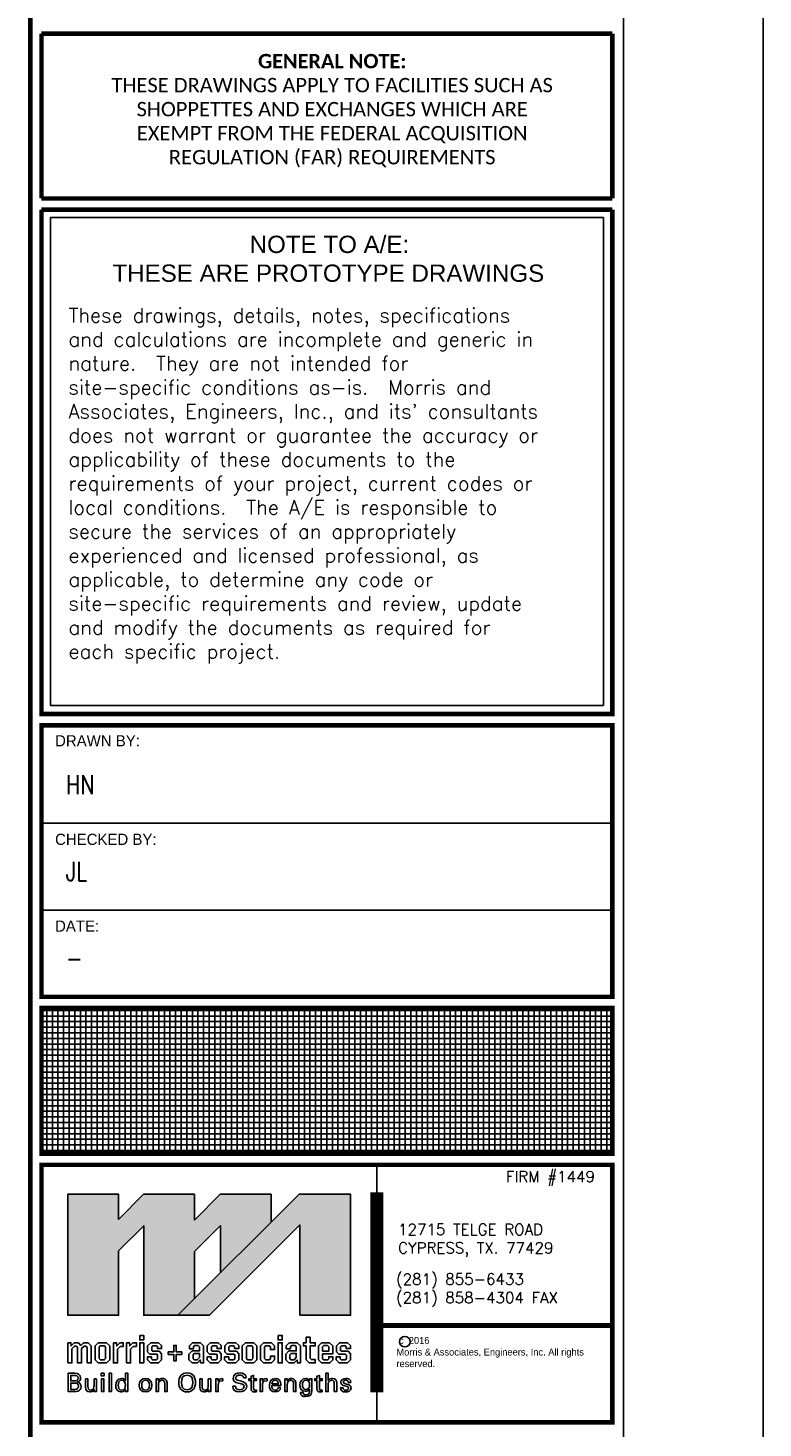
# Model space of a CAD drawing. Extents: x 0 to 42, y 0 to 30.
# Tile 3 of 5: x 38 to 42, y 7.4 to 15. Entities that reach past the tile are written whole.
import ezdxf

# ---------------------------------------------------------------- set-up
doc = ezdxf.new("R2010")
doc.units = 0
doc.header["$MEASUREMENT"] = 0
doc.linetypes.add('SOLID', pattern=[0])
for name, color, linetype in [('border', 7, 'Continuous'), ('GEN-APPD', 3, 'Continuous'), ('TEXT', 2, 'Continuous'), ('TitleBlock', 5, 'Continuous')]:
    doc.layers.add(name, color=color, linetype=linetype)
doc.layers.add('G-ANNO-TTLB', color=3, linetype='Continuous', lineweight=9)
doc.styles.add('DIM', font='simpfrac.shx')
doc.styles.add('MA2', font='romans.shx', dxfattribs={"width": 0.8})
doc.styles.add('ROMAND', font='romand', dxfattribs={"height": 0.125})
doc.styles.add('ROMANS', font='romans.shx')
doc.styles.get("Standard").update_dxf_attribs({"font": 'arial.ttf'})
doc.styles.add('TEXT', font='text.shx')

# ---------------------------------------------------------------- blocks, each defined once
blk = doc.blocks.new('*X6')
at = {"color": 0}
for p, q in [((36.90625, 24.423947), (36.90625, 25.235964)), ((36.9375, 24.423947), (36.9375, 25.235964)), ((36.96875, 24.423947), (36.96875, 25.235964)), ((37, 24.423947), (37, 25.235964)), ((37.03125, 24.423947), (37.03125, 25.235964)), ((37.0625, 24.423947), (37.0625, 25.235964)), ((37.09375, 24.423947), (37.09375, 25.235964)), ((37.125, 24.423947), (37.125, 25.235964)), ((37.15625, 24.423947), (37.15625, 25.235964)), ((37.1875, 24.423947), (37.1875, 25.235964)), ((37.21875, 24.423947), (37.21875, 25.235964)), ((37.25, 24.423947), (37.25, 25.235964)), ((37.28125, 24.423947), (37.28125, 25.235964)), ((37.3125, 24.423947), (37.3125, 25.235964)), ((37.34375, 24.423947), (37.34375, 25.235964)), ((37.375, 24.423947), (37.375, 25.235964)), ((37.40625, 24.423947), (37.40625, 25.235964)), ((37.4375, 24.423947), (37.4375, 25.235964)), ((37.46875, 24.423947), (37.46875, 25.235964)), ((37.5, 24.423947), (37.5, 25.235964)), ((37.53125, 24.423947), (37.53125, 25.235964)), ((37.5625, 24.423947), (37.5625, 25.235964)), ((37.59375, 24.423947), (37.59375, 25.235964)), ((37.625, 24.423947), (37.625, 25.235964)), ((37.65625, 24.423947), (37.65625, 25.235964)), ((37.6875, 24.423947), (37.6875, 25.235964)), ((37.71875, 24.423947), (37.71875, 25.235964)), ((37.75, 24.423947), (37.75, 25.235964)), ((37.78125, 24.423947), (37.78125, 25.235964)), ((37.8125, 24.423947), (37.8125, 25.235964)), ((37.84375, 24.423947), (37.84375, 25.235964)), ((37.875, 24.423947), (37.875, 25.235964)), ((37.90625, 24.423947), (37.90625, 25.235964)), ((37.9375, 24.423947), (37.9375, 25.235964)), ((37.96875, 24.423947), (37.96875, 25.235964)), ((38, 24.423947), (38, 25.235964)), ((38.03125, 24.423947), (38.03125, 25.235964)), ((38.0625, 24.423947), (38.0625, 25.235964)), ((38.09375, 24.423947), (38.09375, 25.235964)), ((38.125, 24.423947), (38.125, 25.235964)), ((38.15625, 24.423947), (38.15625, 25.235964)), ((38.1875, 24.423947), (38.1875, 25.235964)), ((38.21875, 24.423947), (38.21875, 25.235964)), ((38.25, 24.423947), (38.25, 25.235964)), ((38.28125, 24.423947), (38.28125, 25.235964)), ((38.3125, 24.423947), (38.3125, 25.235964)), ((38.34375, 24.423947), (38.34375, 25.235964)), ((38.375, 24.423947), (38.375, 25.235964)), ((38.40625, 24.423947), (38.40625, 25.235964)), ((38.4375, 24.423947), (38.4375, 25.235964)), ((38.46875, 24.423947), (38.46875, 25.235964)), ((38.5, 24.423947), (38.5, 25.235964)), ((38.53125, 24.423947), (38.53125, 25.235964)), ((38.5625, 24.423947), (38.5625, 25.235964)), ((38.59375, 24.423947), (38.59375, 25.235964)), ((38.625, 24.423947), (38.625, 25.235964)), ((38.65625, 24.423947), (38.65625, 25.235964)), ((38.6875, 24.423947), (38.6875, 25.235964)), ((38.71875, 24.423947), (38.71875, 25.235964)), ((38.75, 24.423947), (38.75, 25.235964)), ((38.78125, 24.423947), (38.78125, 25.235964)), ((38.8125, 24.423947), (38.8125, 25.235964)), ((38.84375, 24.423947), (38.84375, 25.235964)), ((38.875, 24.423947), (38.875, 25.235964)), ((38.90625, 24.423947), (38.90625, 25.235964)), ((38.9375, 24.423947), (38.9375, 25.235964)), ((38.96875, 24.423947), (38.96875, 25.235964)), ((39, 24.423947), (39, 25.235964)), ((39.03125, 24.423947), (39.03125, 25.235964)), ((39.0625, 24.423947), (39.0625, 25.235964)), ((39.09375, 24.423947), (39.09375, 25.235964)), ((39.125, 24.423947), (39.125, 25.235964)), ((39.15625, 24.423947), (39.15625, 25.235964)), ((39.1875, 24.423947), (39.1875, 25.235964)), ((39.21875, 24.423947), (39.21875, 25.235964)), ((39.25, 24.423947), (39.25, 25.235964)), ((39.28125, 24.423947), (39.28125, 25.235964)), ((39.3125, 24.423947), (39.3125, 25.235964)), ((39.34375, 24.423947), (39.34375, 25.235964)), ((39.375, 24.423947), (39.375, 25.235964)), ((39.40625, 24.423947), (39.40625, 25.235964)), ((39.4375, 24.423947), (39.4375, 25.235964)), ((39.46875, 24.423947), (39.46875, 25.235964)), ((39.5, 24.423947), (39.5, 25.235964)), ((39.53125, 24.423947), (39.53125, 25.235964)), ((39.5625, 24.423947), (39.5625, 25.235964)), ((39.59375, 24.423947), (39.59375, 25.235964)), ((39.625, 24.423947), (39.625, 25.235964)), ((39.65625, 24.423947), (39.65625, 25.235964)), ((39.6875, 24.423947), (39.6875, 25.235964)), ((39.71875, 24.423947), (39.71875, 25.235964)), ((39.75, 24.423947), (39.75, 25.235964)), ((39.78125, 24.423947), (39.78125, 25.235964)), ((39.8125, 24.423947), (39.8125, 25.235964)), ((39.84375, 24.423947), (39.84375, 25.235964)), ((39.875, 24.423947), (39.875, 25.235964)), ((39.90625, 24.423947), (39.90625, 25.235964)), ((39.9375, 24.423947), (39.9375, 25.235964)), ((39.96875, 24.423947), (39.96875, 25.235964)), ((40, 24.423947), (40, 25.235964)), ((40.03125, 24.423947), (40.03125, 25.235964)), ((40.0625, 24.423947), (40.0625, 25.235964)), ((36.876929, 25.21875), (40.062537, 25.21875)), ((36.876929, 25.1875), (40.062537, 25.1875)), ((36.876929, 25.15625), (40.062537, 25.15625)), ((36.876929, 25.125), (40.062537, 25.125)), ((36.876929, 25.09375), (40.062537, 25.09375)), ((36.876929, 25.0625), (40.062537, 25.0625)), ((36.876929, 25.03125), (40.062537, 25.03125)), ((36.876929, 25), (40.062537, 25)), ((36.876929, 24.96875), (40.062537, 24.96875)), ((36.876929, 24.9375), (40.062537, 24.9375)), ((36.876929, 24.90625), (40.062537, 24.90625)), ((36.876929, 24.875), (40.062537, 24.875)), ((36.876929, 24.84375), (40.062537, 24.84375)), ((36.876929, 24.8125), (40.062537, 24.8125)), ((36.876929, 24.78125), (40.062537, 24.78125)), ((36.876929, 24.75), (40.062537, 24.75)), ((36.876929, 24.71875), (40.062537, 24.71875)), ((36.876929, 24.6875), (40.062537, 24.6875)), ((36.876929, 24.65625), (40.062537, 24.65625)), ((36.876929, 24.625), (40.062537, 24.625)), ((36.876929, 24.59375), (40.062537, 24.59375)), ((36.876929, 24.5625), (40.062537, 24.5625)), ((36.876929, 24.53125), (40.062537, 24.53125)), ((36.876929, 24.5), (40.062537, 24.5)), ((36.876929, 24.46875), (40.062537, 24.46875)), ((36.876929, 24.4375), (40.062537, 24.4375))]:
    blk.add_line(p, q, dxfattribs=at)

msp = doc.modelspace()

# ---------------------------------------------------------------- hatches: boundary and pattern name
at = {"layer": 'G-ANNO-TTLB', "lineweight": 90}
h = msp.add_hatch(color=253, dxfattribs=at)
h.dxf.hatch_style = 1
h.paths.add_polyline_path([(39.0559, 8.5149), (39.0559, 8.2588), (39.3313, 8.5335), (39.3313, 8.6845), (39.0547, 8.6845), (38.9153, 8.545), (38.9153, 8.6845), (38.6398, 8.6845), (38.5038, 8.5485), (38.5038, 8.6845), (38.2284, 8.6845), (38.2284, 8.0287), (38.5038, 8.0287), (38.5038, 8.3777), (38.6399, 8.5138), (38.6399, 8.0287), (38.8251, 8.0287), (38.9153, 8.1186), (38.9153, 8.3743)])
h = msp.add_hatch(color=251, dxfattribs=at)
h.dxf.hatch_style = 1
h.paths.add_polyline_path([(39.4875, 8.5186), (39.4875, 8.0287), (39.7629, 8.0287), (39.7629, 8.6845), (39.4875, 8.6845), (39.4827, 8.6845), (38.8251, 8.0287), (38.9977, 8.0287)])

# ---------------------------------------------------------------- linework, layer by layer
at = {"color": 7}
for p, q in [((42, 30), (42, 0)), ((39.4827, 8.6845), (38.8251, 8.0287)), ((38.8251, 8.0287), (38.9977, 8.0287))]:
    msp.add_line(p, q, dxfattribs=at)
at = {"color": 5}
msp.add_line((41.2439, 29.2943), (41.2439, 0.7057), dxfattribs=at)
at = {"color": 4}
for p, q in [((38.0855, 10.6971), (41.1831, 10.6971)), ((38.0855, 10.2263), (41.1831, 10.2263))]:
    msp.add_line(p, q, dxfattribs=at)
msp.add_line((39.9053, 8.8446), (39.9053, 7.4476))
at = {"color": 0, "linetype": 'Continuous', "lineweight": 70}
msp.add_line((41.1831, 7.9735), (39.9053, 7.9735), dxfattribs=at)
at = {"color": 2, "const_width": 0.025}
for points in [[(38.0248, 29.2943), (38.0248, 0.7057)], [(38.0855, 14.0852), (38.0855, 14.9795)], [(38.0855, 14.9795), (41.1831, 14.9795)], [(41.1831, 14.9795), (41.1831, 14.0852)], [(38.0855, 14.0852), (38.0855, 14.7281)], [(41.1831, 14.7281), (41.1831, 14.0852)], [(38.0855, 14.0852), (41.1831, 14.0852)], [(38.0855, 14.0852), (41.1831, 14.0852)], [(41.1831, 14.0245), (41.1831, 11.2892), (38.0855, 11.2892), (38.0855, 14.0245)], [(38.0855, 14.0245), (41.1831, 14.0245)], [(41.1831, 9.6949), (38.0855, 9.6949), (38.0855, 8.9053), (41.1831, 8.9053), (41.1831, 9.6949)]]:
    msp.add_lwpolyline(points, dxfattribs=at)
for points in [[(41.1831, 9.7556), (38.0855, 9.7556), (38.0855, 11.2285), (41.1831, 11.2285)], [(38.0855, 7.4476), (38.0855, 8.8446), (41.1831, 8.8446), (41.1831, 7.4476)]]:
    msp.add_lwpolyline(points, close=True, dxfattribs=at)
at = {"color": 7}
for points in [[(38.5038, 8.5485), (38.5038, 8.6845), (38.2284, 8.6845), (38.2284, 8.0287), (38.2284, 8.0287)], [(38.6399, 8.6844), (38.6398, 8.6845), (38.5038, 8.5485)], [(38.9153, 8.545), (38.9153, 8.6845), (38.6399, 8.6845)], [(39.3313, 8.5335), (39.3313, 8.6845), (39.0547, 8.6845), (38.9153, 8.545)], [(39.558, 8.6845), (39.4827, 8.6845), (39.4827, 8.6845)], [(39.4875, 8.0287), (39.7629, 8.0287), (39.7629, 8.6845), (39.4875, 8.6845)], [(38.5038, 8.3777), (38.6399, 8.5138), (38.6399, 8.0287), (38.6399, 8.0287)], [(38.9153, 8.3743), (39.0559, 8.5149)], [(38.9977, 8.0287), (39.4875, 8.5186), (39.4875, 8.0287), (39.4875, 8.0287)], [(39.0559, 8.5149), (39.0559, 8.2588)], [(38.2284, 8.0287), (38.5038, 8.0287), (38.5038, 8.3777)], [(38.9153, 8.1186), (38.9153, 8.3743)], [(38.6399, 8.0287), (38.8251, 8.0287)]]:
    msp.add_lwpolyline(points, dxfattribs=at)
at = {"layer": 'G-ANNO-TTLB', "color": 251, "lineweight": 90}
for points, const_width in [([(39.9053, 7.6098), (39.9053, 8.6948)], 0.071), ([(39.9053, 7.6098), (39.9053, 8.686)], 0.0704)]:
    msp.add_lwpolyline(points, dxfattribs=dict(at, const_width=const_width))
at = {"layer": 'GEN-APPD', "color": 6}
msp.add_lwpolyline([(41.1343, 13.982), (38.1343, 13.982), (38.1343, 11.3361), (41.1343, 11.3361)], close=True, dxfattribs=at)
at = {"layer": 'TEXT'}
msp.add_circle((40.0568, 7.8853), 0.0285, dxfattribs=at)
at = {"layer": 'TitleBlock', "color": 2}
for points in [[(38.6182, 7.9196), (38.6403, 7.9196), (38.6403, 7.8946), (38.6182, 7.8946), (38.6182, 7.9196), (38.6182, 7.9196)], [(39.3693, 7.9196), (39.3915, 7.9196), (39.3915, 7.8946), (39.3693, 7.8946), (39.3693, 7.9196), (39.3693, 7.9196)], [(39.5207, 7.7878), (39.5207, 7.862), (39.507, 7.862), (39.507, 7.8793), (39.5207, 7.8793), (39.5207, 7.9095), (39.5431, 7.9095), (39.5431, 7.8793), (39.5704, 7.8793), (39.5704, 7.862), (39.5431, 7.862), (39.5431, 7.7953), (39.5496, 7.7885), (39.5704, 7.7885), (39.5704, 7.7705), (39.538, 7.7705), (39.5207, 7.7878), (39.5207, 7.7878)], [(38.2286, 7.8793), (38.2453, 7.8793), (38.2464, 7.8627), (38.263, 7.8793), (38.2856, 7.8793), (38.2998, 7.8651), (38.314, 7.8793), (38.3385, 7.8793), (38.3558, 7.862), (38.3558, 7.7705), (38.3337, 7.7705), (38.3337, 7.8548), (38.3267, 7.8616), (38.3162, 7.8616), (38.3033, 7.8487), (38.3033, 7.7705), (38.281, 7.7705), (38.281, 7.8548), (38.2742, 7.8616), (38.2652, 7.8616), (38.2508, 7.8471), (38.2508, 7.7705), (38.2286, 7.7705), (38.2286, 7.8793), (38.2286, 7.8793)], [(38.3762, 7.7878), (38.3762, 7.862), (38.3935, 7.8793), (38.4381, 7.8793), (38.4554, 7.862), (38.4554, 7.7878), (38.4381, 7.7705), (38.3935, 7.7705), (38.3762, 7.7878), (38.3762, 7.7878)], [(38.4263, 7.7863), (38.4331, 7.7933), (38.4331, 7.8568), (38.4263, 7.8636), (38.4053, 7.8636), (38.3985, 7.8568), (38.3985, 7.7933), (38.4053, 7.7863), (38.4263, 7.7863), (38.4263, 7.7863)], [(38.4761, 7.8793), (38.4928, 7.8793), (38.4939, 7.8622), (38.5111, 7.8793), (38.5293, 7.8793), (38.5293, 7.8596), (38.5129, 7.8596), (38.4982, 7.8449), (38.4982, 7.7705), (38.4761, 7.7705), (38.4761, 7.8793), (38.4761, 7.8793)], [(38.5469, 7.8793), (38.5635, 7.8793), (38.5646, 7.8622), (38.5819, 7.8793), (38.6001, 7.8793), (38.6001, 7.8596), (38.5837, 7.8596), (38.569, 7.8449), (38.569, 7.7705), (38.5469, 7.7705), (38.5469, 7.8793), (38.5469, 7.8793)], [(38.6182, 7.7705), (38.6182, 7.8793), (38.6403, 7.8793), (38.6403, 7.7705), (38.6182, 7.7705), (38.6182, 7.7705)], [(38.6603, 7.7863), (38.6603, 7.8025), (38.6825, 7.8025), (38.6825, 7.7915), (38.6875, 7.7863), (38.7092, 7.7863), (38.7151, 7.7922), (38.7151, 7.813), (38.7113, 7.8169), (38.6741, 7.8169), (38.6612, 7.8298), (38.6612, 7.8627), (38.6779, 7.8795), (38.721, 7.8795), (38.7367, 7.8638), (38.7367, 7.8476), (38.7146, 7.8476), (38.7146, 7.8585), (38.7094, 7.8636), (38.6895, 7.8636), (38.6833, 7.8576), (38.6833, 7.8371), (38.6873, 7.8333), (38.7243, 7.8333), (38.7374, 7.8202), (38.7374, 7.7874), (38.7208, 7.7705), (38.6761, 7.7705), (38.6603, 7.7863), (38.6603, 7.7863)], [(38.7731, 7.8301), (38.8033, 7.8301), (38.8033, 7.8647), (38.8169, 7.8647), (38.8169, 7.8301), (38.8469, 7.8301), (38.8469, 7.8167), (38.8169, 7.8167), (38.8169, 7.7821), (38.8033, 7.7821), (38.8033, 7.8167), (38.7731, 7.8167), (38.7731, 7.8301), (38.7731, 7.8301)], [(38.8858, 7.7872), (38.8858, 7.8185), (38.9027, 7.8351), (38.9425, 7.8351), (38.9425, 7.8572), (38.936, 7.864), (38.9165, 7.864), (38.9108, 7.8581), (38.9108, 7.8471), (38.8883, 7.8471), (38.8883, 7.8629), (38.9047, 7.8793), (38.9474, 7.8793), (38.9649, 7.862), (38.9649, 7.7705), (38.9482, 7.7705), (38.9472, 7.7861), (38.9316, 7.7705), (38.9025, 7.7705), (38.8858, 7.7872), (38.8858, 7.7872)], [(38.9303, 7.7867), (38.9425, 7.7988), (38.9425, 7.8213), (38.9145, 7.8213), (38.9082, 7.8147), (38.9082, 7.7926), (38.9143, 7.7867), (38.9303, 7.7867), (38.9303, 7.7867)], [(38.984, 7.7863), (38.984, 7.8025), (39.0061, 7.8025), (39.0061, 7.7915), (39.0112, 7.7863), (39.0328, 7.7863), (39.0387, 7.7922), (39.0387, 7.813), (39.035, 7.8169), (38.9978, 7.8169), (38.9849, 7.8298), (38.9849, 7.8627), (39.0015, 7.8795), (39.0446, 7.8795), (39.0604, 7.8638), (39.0604, 7.8476), (39.0383, 7.8476), (39.0383, 7.8585), (39.033, 7.8636), (39.0131, 7.8636), (39.007, 7.8576), (39.007, 7.8371), (39.0109, 7.8333), (39.0479, 7.8333), (39.0611, 7.8202), (39.0611, 7.7874), (39.0444, 7.7705), (38.9998, 7.7705), (38.984, 7.7863), (38.984, 7.7863)], [(39.079, 7.7863), (39.079, 7.8025), (39.1012, 7.8025), (39.1012, 7.7915), (39.1062, 7.7863), (39.1279, 7.7863), (39.1338, 7.7922), (39.1338, 7.813), (39.1301, 7.8169), (39.0928, 7.8169), (39.0799, 7.8298), (39.0799, 7.8627), (39.0966, 7.8795), (39.1397, 7.8795), (39.1555, 7.8638), (39.1555, 7.8476), (39.1333, 7.8476), (39.1333, 7.8585), (39.1281, 7.8636), (39.1082, 7.8636), (39.102, 7.8576), (39.102, 7.8371), (39.106, 7.8333), (39.143, 7.8333), (39.1561, 7.8202), (39.1561, 7.7874), (39.1395, 7.7705), (39.0948, 7.7705), (39.079, 7.7863), (39.079, 7.7863)], [(39.1748, 7.7878), (39.1748, 7.862), (39.1921, 7.8793), (39.2368, 7.8793), (39.2541, 7.862), (39.2541, 7.7878), (39.2368, 7.7705), (39.1921, 7.7705), (39.1748, 7.7878), (39.1748, 7.7878)], [(39.2249, 7.7863), (39.2317, 7.7933), (39.2317, 7.8568), (39.2249, 7.8636), (39.2039, 7.8636), (39.1971, 7.8568), (39.1971, 7.7933), (39.2039, 7.7863), (39.2249, 7.7863), (39.2249, 7.7863)], [(39.2735, 7.7878), (39.2735, 7.862), (39.2908, 7.8795), (39.3328, 7.8795), (39.3497, 7.8625), (39.3497, 7.8425), (39.3274, 7.8425), (39.3274, 7.8572), (39.321, 7.8636), (39.3024, 7.8636), (39.2956, 7.8568), (39.2956, 7.7933), (39.3024, 7.7865), (39.321, 7.7865), (39.3274, 7.7928), (39.3274, 7.8075), (39.3497, 7.8075), (39.3497, 7.7874), (39.3328, 7.7705), (39.2908, 7.7705), (39.2735, 7.7878), (39.2735, 7.7878)], [(39.3693, 7.7705), (39.3693, 7.8793), (39.3915, 7.8793), (39.3915, 7.7705), (39.3693, 7.7705), (39.3693, 7.7705)], [(39.4112, 7.7872), (39.4112, 7.8185), (39.428, 7.8351), (39.4679, 7.8351), (39.4679, 7.8572), (39.4613, 7.864), (39.4418, 7.864), (39.4361, 7.8581), (39.4361, 7.8471), (39.4136, 7.8471), (39.4136, 7.8629), (39.43, 7.8793), (39.4727, 7.8793), (39.4902, 7.862), (39.4902, 7.7705), (39.4736, 7.7705), (39.4725, 7.7861), (39.4569, 7.7705), (39.4278, 7.7705), (39.4112, 7.7872), (39.4112, 7.7872)], [(39.4556, 7.7867), (39.4679, 7.7988), (39.4679, 7.8213), (39.4399, 7.8213), (39.4335, 7.8147), (39.4335, 7.7926), (39.4396, 7.7867), (39.4556, 7.7867), (39.4556, 7.7867)], [(39.5882, 7.7878), (39.5882, 7.862), (39.6055, 7.8795), (39.6489, 7.8795), (39.6664, 7.862), (39.6664, 7.8198), (39.6101, 7.8198), (39.6101, 7.7928), (39.6169, 7.7861), (39.6384, 7.7861), (39.6441, 7.792), (39.6441, 7.8036), (39.6664, 7.8036), (39.6664, 7.7869), (39.65, 7.7705), (39.6055, 7.7705), (39.5882, 7.7878), (39.5882, 7.7878)], [(39.6443, 7.8347), (39.6443, 7.8572), (39.6377, 7.864), (39.6169, 7.864), (39.6101, 7.8572), (39.6101, 7.8347), (39.6443, 7.8347), (39.6443, 7.8347)], [(39.6847, 7.7863), (39.6847, 7.8025), (39.7068, 7.8025), (39.7068, 7.7915), (39.7118, 7.7863), (39.7335, 7.7863), (39.7394, 7.7922), (39.7394, 7.813), (39.7357, 7.8169), (39.6985, 7.8169), (39.6855, 7.8298), (39.6855, 7.8627), (39.7022, 7.8795), (39.7453, 7.8795), (39.7611, 7.8638), (39.7611, 7.8476), (39.739, 7.8476), (39.739, 7.8585), (39.7337, 7.8636), (39.7138, 7.8636), (39.7077, 7.8576), (39.7077, 7.8371), (39.7116, 7.8333), (39.7486, 7.8333), (39.7617, 7.8202), (39.7617, 7.7874), (39.7451, 7.7705), (39.7004, 7.7705), (39.6847, 7.7863), (39.6847, 7.7863)], [(38.2307, 7.615), (38.2307, 7.7139), (38.2661, 7.7139)], [(38.2614, 7.7022), (38.2444, 7.7022), (38.2444, 7.6723), (38.2444, 7.6723)], [(38.2444, 7.6723), (38.2614, 7.6723)], [(38.3243, 7.6378), (38.3243, 7.6838), (38.3374, 7.6838), (38.3374, 7.6431)], [(38.3705, 7.6838), (38.3835, 7.6838), (38.3835, 7.615), (38.3708, 7.615), (38.3708, 7.6252), (38.3705, 7.6252)], [(38.3705, 7.6484), (38.3705, 7.6838), (38.3705, 7.6838)], [(38.41, 7.7139), (38.4255, 7.7139), (38.4255, 7.6998), (38.41, 7.6998), (38.41, 7.7139), (38.41, 7.7139)], [(38.4112, 7.615), (38.4112, 7.6838), (38.4243, 7.6838), (38.4243, 7.615), (38.4112, 7.615), (38.4112, 7.615)], [(38.4522, 7.615), (38.4522, 7.7139), (38.4652, 7.7139), (38.4652, 7.615), (38.4522, 7.615), (38.4522, 7.615)], [(38.5402, 7.6745), (38.5405, 7.6745), (38.5405, 7.7139), (38.5405, 7.7139)], [(38.5405, 7.7139), (38.5535, 7.7139), (38.5535, 7.6272)], [(38.7202, 7.6524), (38.7202, 7.615), (38.7072, 7.615), (38.7072, 7.6838), (38.7199, 7.6838), (38.7199, 7.6737), (38.7199, 7.6737)], [(38.7199, 7.6737), (38.7202, 7.6737)], [(38.8757, 7.716), (38.8757, 7.716)], [(38.9443, 7.6378), (38.9443, 7.6838), (38.9573, 7.6838), (38.9573, 7.6431)], [(38.9904, 7.6838), (39.0035, 7.6838), (39.0035, 7.615), (38.9907, 7.615), (38.9907, 7.6252), (38.9904, 7.6252)], [(38.9904, 7.6484), (38.9904, 7.6838), (38.9904, 7.6838)], [(39.0443, 7.615), (39.0313, 7.615), (39.0313, 7.6838), (39.0443, 7.6838), (39.0443, 7.6705), (39.0446, 7.6705)], [(39.0693, 7.6846), (39.0693, 7.6723)], [(39.1963, 7.6893), (39.1819, 7.6893)], [(39.2231, 7.6309), (39.2231, 7.6746), (39.2113, 7.6745), (39.2113, 7.6842), (39.2231, 7.6838), (39.2231, 7.6838)], [(39.2231, 7.6838), (39.2231, 7.6985), (39.2361, 7.7026), (39.2361, 7.6838), (39.252, 7.6842), (39.252, 7.6745), (39.2361, 7.6746), (39.2361, 7.6302)], [(39.2843, 7.615), (39.2713, 7.615), (39.2713, 7.6838), (39.2843, 7.6838), (39.2843, 7.6705), (39.2846, 7.6705)], [(39.3093, 7.6846), (39.3093, 7.6723)], [(39.4192, 7.6524), (39.4192, 7.615), (39.4062, 7.615), (39.4062, 7.6838), (39.4189, 7.6838), (39.4189, 7.6737), (39.4189, 7.6737)], [(39.4189, 7.6737), (39.4192, 7.6737)], [(39.5398, 7.6735), (39.5402, 7.6838), (39.5402, 7.6838)], [(39.5402, 7.6838), (39.5536, 7.6838)], [(39.5528, 7.6715), (39.5528, 7.6231)], [(39.5801, 7.6309), (39.5801, 7.6746), (39.5683, 7.6745), (39.5683, 7.6842), (39.5801, 7.6838), (39.5801, 7.6838)], [(39.5801, 7.6838), (39.5801, 7.6985), (39.5931, 7.7026), (39.5931, 7.6838), (39.609, 7.6842), (39.609, 7.6745), (39.5931, 7.6746), (39.5931, 7.6302)], [(39.6279, 7.615), (39.6279, 7.7139), (39.6409, 7.7139), (39.6409, 7.6746), (39.6412, 7.6746)], [(39.7365, 7.6859), (39.7365, 7.6859)], [(38.2661, 7.615), (38.2307, 7.615), (38.2307, 7.615)], [(38.2673, 7.6605), (38.2444, 7.6605), (38.2444, 7.6268), (38.2444, 7.6268)], [(38.2444, 7.6268), (38.2673, 7.6268)], [(38.2813, 7.6668), (38.2813, 7.6665)], [(38.5212, 7.622), (38.5212, 7.622)], [(38.5542, 7.615), (38.5409, 7.615), (38.5405, 7.6253), (38.5405, 7.626), (38.5402, 7.626)], [(38.6501, 7.6224), (38.6501, 7.6224)], [(38.6844, 7.6494), (38.6844, 7.6494)], [(38.767, 7.6626), (38.767, 7.615), (38.754, 7.615), (38.754, 7.6583)], [(38.8757, 7.6247), (38.8757, 7.6247)], [(39.0443, 7.6491), (39.0443, 7.615), (39.0443, 7.615)], [(39.1234, 7.6439), (39.1378, 7.6439), (39.1378, 7.6439)], [(39.2514, 7.6238), (39.2514, 7.6138)], [(39.2843, 7.6491), (39.2843, 7.615), (39.2843, 7.615)], [(39.3354, 7.656), (39.3702, 7.656), (39.3702, 7.656)], [(39.384, 7.6534), (39.384, 7.6469), (39.3354, 7.6469), (39.3354, 7.6469)], [(39.3694, 7.6364), (39.3831, 7.6364)], [(39.466, 7.6626), (39.466, 7.615), (39.453, 7.615), (39.453, 7.6583)], [(39.4911, 7.6098), (39.5048, 7.6098)], [(39.5205, 7.6257), (39.5205, 7.6257)], [(39.5398, 7.6279), (39.5394, 7.6279)], [(39.6085, 7.6238), (39.6085, 7.6138)], [(39.6409, 7.6504), (39.6409, 7.615), (39.6279, 7.615), (39.6279, 7.615)], [(39.6871, 7.6616), (39.6871, 7.615), (39.6741, 7.615), (39.6741, 7.6557)], [(39.7081, 7.6354), (39.7218, 7.6354)], [(39.7632, 7.6648), (39.7495, 7.6648)]]:
    msp.add_lwpolyline(points, dxfattribs=at)
for points in [[(38.2836, 7.6872), (38.2836, 7.7002), (38.2744, 7.7026), (38.2614, 7.7022)], [(38.2614, 7.6723), (38.2744, 7.6719), (38.2836, 7.6742), (38.2836, 7.6872)], [(38.2661, 7.7139), (38.2831, 7.7139), (38.298, 7.7074), (38.298, 7.6882)], [(38.298, 7.6882), (38.298, 7.6779), (38.291, 7.6695), (38.2813, 7.6668)], [(38.488, 7.6494), (38.488, 7.668), (38.4975, 7.6859), (38.5188, 7.6859)], [(38.5212, 7.6768), (38.5055, 7.6768), (38.5017, 7.6624), (38.5017, 7.6495)], [(38.5188, 7.6859), (38.5276, 7.6859), (38.5362, 7.6827), (38.5402, 7.6745)], [(38.5406, 7.6495), (38.5406, 7.662), (38.536, 7.6768), (38.5212, 7.6768)], [(38.6159, 7.6494), (38.6159, 7.6708), (38.6275, 7.6859), (38.6501, 7.6859)], [(38.6501, 7.6764), (38.6346, 7.6764), (38.6296, 7.6641), (38.6296, 7.6494)], [(38.6501, 7.6859), (38.6727, 7.6859), (38.6844, 7.6708), (38.6844, 7.6494)], [(38.6707, 7.6494), (38.6707, 7.6641), (38.6656, 7.6764), (38.6501, 7.6764)], [(38.7202, 7.6737), (38.7246, 7.6823), (38.7341, 7.6859), (38.741, 7.6859)], [(38.7257, 7.6708), (38.7237, 7.6689), (38.7202, 7.6659), (38.7202, 7.6524)], [(38.7383, 7.6759), (38.7383, 7.6759), (38.7311, 7.6763), (38.7257, 7.6708)], [(38.754, 7.6583), (38.754, 7.6697), (38.7492, 7.6759), (38.7383, 7.6759)], [(38.741, 7.6859), (38.7458, 7.6859), (38.767, 7.6846), (38.767, 7.6626)], [(38.8305, 7.6645), (38.8305, 7.6934), (38.8449, 7.716), (38.8757, 7.716)], [(38.8757, 7.7042), (38.8507, 7.7042), (38.8449, 7.6856), (38.8449, 7.6645)], [(38.8757, 7.716), (38.9066, 7.716), (38.921, 7.6934), (38.921, 7.6645)], [(38.9066, 7.6645), (38.9066, 7.6856), (38.9008, 7.7042), (38.8757, 7.7042)], [(39.0636, 7.673), (39.0472, 7.6724), (39.0443, 7.6637), (39.0443, 7.6491)], [(39.0446, 7.6705), (39.0465, 7.68), (39.0553, 7.6848), (39.0647, 7.6848)], [(39.0693, 7.6723), (39.0675, 7.673), (39.0654, 7.673), (39.0636, 7.673)], [(39.0647, 7.6848), (39.0664, 7.6848), (39.0678, 7.6846), (39.0693, 7.6846)], [(39.1248, 7.6865), (39.1248, 7.7081), (39.1444, 7.716), (39.1629, 7.716)], [(39.1682, 7.6571), (39.1519, 7.6606), (39.1248, 7.6643), (39.1248, 7.6865)], [(39.1622, 7.7042), (39.1525, 7.7042), (39.1392, 7.7007), (39.1392, 7.6889)], [(39.1392, 7.6889), (39.1392, 7.6776), (39.1471, 7.677), (39.1558, 7.6742)], [(39.1558, 7.6742), (39.174, 7.6683), (39.1988, 7.6683), (39.1988, 7.6434)], [(39.1819, 7.6893), (39.1814, 7.7004), (39.1721, 7.7042), (39.1622, 7.7042)], [(39.1629, 7.716), (39.1797, 7.716), (39.1963, 7.7085), (39.1963, 7.6893)], [(39.3036, 7.673), (39.2872, 7.6724), (39.2843, 7.6637), (39.2843, 7.6491)], [(39.2846, 7.6705), (39.2865, 7.68), (39.2953, 7.6848), (39.3047, 7.6848)], [(39.3093, 7.6723), (39.3075, 7.673), (39.3054, 7.673), (39.3036, 7.673)], [(39.3047, 7.6848), (39.3064, 7.6848), (39.3077, 7.6846), (39.3093, 7.6846)], [(39.3217, 7.6489), (39.3217, 7.669), (39.3319, 7.6859), (39.3537, 7.6859)], [(39.3527, 7.6764), (39.3419, 7.6764), (39.3354, 7.6672), (39.3354, 7.656)], [(39.3702, 7.656), (39.3705, 7.6675), (39.3653, 7.6764), (39.3527, 7.6764)], [(39.3537, 7.6859), (39.3742, 7.6854), (39.384, 7.6724), (39.384, 7.6534)], [(39.4192, 7.6737), (39.4236, 7.6823), (39.4332, 7.6859), (39.44, 7.6859)], [(39.4247, 7.6708), (39.4227, 7.6689), (39.4192, 7.6659), (39.4192, 7.6524)], [(39.4373, 7.6759), (39.4373, 7.6759), (39.4301, 7.6763), (39.4247, 7.6708)], [(39.453, 7.6583), (39.453, 7.6697), (39.4482, 7.6759), (39.4373, 7.6759)], [(39.44, 7.6859), (39.4448, 7.6859), (39.466, 7.6846), (39.466, 7.6626)], [(39.4874, 7.6504), (39.4874, 7.6702), (39.4985, 7.6859), (39.5194, 7.6859)], [(39.5205, 7.6764), (39.5053, 7.6764), (39.5012, 7.6619), (39.5012, 7.6511)], [(39.5194, 7.6859), (39.5261, 7.6859), (39.5335, 7.6831), (39.5377, 7.6768)], [(39.5398, 7.6511), (39.5398, 7.6643), (39.5346, 7.6764), (39.5205, 7.6764)], [(39.5377, 7.6768), (39.538, 7.6765), (39.5398, 7.6726), (39.5398, 7.6735)], [(39.5536, 7.6838), (39.5532, 7.6797), (39.5528, 7.6756), (39.5528, 7.6715)], [(39.6412, 7.6746), (39.6462, 7.6823), (39.6535, 7.6859), (39.6636, 7.6859)], [(39.6588, 7.6759), (39.6535, 7.676), (39.6456, 7.672), (39.6431, 7.6663)], [(39.6741, 7.6557), (39.6741, 7.6678), (39.671, 7.6756), (39.6588, 7.6759)], [(39.6636, 7.6859), (39.6815, 7.6859), (39.6871, 7.6739), (39.6871, 7.6616)], [(39.7095, 7.665), (39.7095, 7.6794), (39.724, 7.6859), (39.7365, 7.6859)], [(39.7358, 7.6764), (39.7288, 7.6764), (39.7232, 7.6731), (39.7232, 7.6654)], [(39.7495, 7.6648), (39.75, 7.6735), (39.7433, 7.6764), (39.7358, 7.6764)], [(39.7365, 7.6859), (39.7495, 7.6859), (39.7642, 7.6804), (39.7632, 7.6648)], [(38.2831, 7.6169), (38.278, 7.615), (38.272, 7.6149), (38.2661, 7.615)], [(38.2866, 7.6436), (38.2866, 7.6558), (38.2779, 7.6605), (38.2673, 7.6605)], [(38.2673, 7.6268), (38.2779, 7.6268), (38.2866, 7.6315), (38.2866, 7.6436)], [(38.2813, 7.6665), (38.294, 7.6646), (38.301, 7.6532), (38.301, 7.6409)], [(38.301, 7.6409), (38.301, 7.6294), (38.2935, 7.6208), (38.2831, 7.6169)], [(38.347, 7.613), (38.3326, 7.613), (38.3243, 7.6239), (38.3243, 7.6378)], [(38.3374, 7.6431), (38.3374, 7.6312), (38.3401, 7.6224), (38.3526, 7.6224)], [(38.3705, 7.6252), (38.3653, 7.6165), (38.3565, 7.613), (38.347, 7.613)], [(38.3526, 7.6224), (38.3579, 7.6224), (38.3652, 7.6252), (38.3679, 7.6323)], [(38.3679, 7.6323), (38.3704, 7.6387), (38.3705, 7.6468), (38.3705, 7.6484)], [(38.5165, 7.613), (38.4961, 7.613), (38.488, 7.6317), (38.488, 7.6494)], [(38.5017, 7.6495), (38.5017, 7.6367), (38.5065, 7.622), (38.5212, 7.622)], [(38.5402, 7.626), (38.5355, 7.6164), (38.5265, 7.613), (38.5165, 7.613)], [(38.5212, 7.622), (38.5369, 7.622), (38.5406, 7.6367), (38.5406, 7.6495)], [(38.5535, 7.6272), (38.5535, 7.6231), (38.5539, 7.619), (38.5542, 7.615)], [(38.6501, 7.613), (38.6275, 7.613), (38.6159, 7.628), (38.6159, 7.6494)], [(38.6296, 7.6494), (38.6296, 7.6347), (38.6346, 7.6224), (38.6501, 7.6224)], [(38.6501, 7.6224), (38.6656, 7.6224), (38.6707, 7.6347), (38.6707, 7.6494)], [(38.6844, 7.6494), (38.6844, 7.628), (38.6727, 7.613), (38.6501, 7.613)], [(38.8757, 7.613), (38.8449, 7.613), (38.8305, 7.6356), (38.8305, 7.6645)], [(38.8449, 7.6645), (38.8449, 7.6439), (38.8507, 7.6247), (38.8757, 7.6247)], [(38.8757, 7.6247), (38.9008, 7.6247), (38.9066, 7.6439), (38.9066, 7.6645)], [(38.921, 7.6645), (38.921, 7.6356), (38.9066, 7.613), (38.8757, 7.613)], [(38.9669, 7.613), (38.9525, 7.613), (38.9443, 7.6239), (38.9443, 7.6378)], [(38.9573, 7.6431), (38.9573, 7.6312), (38.96, 7.6224), (38.9725, 7.6224)], [(38.9904, 7.6252), (38.9852, 7.6165), (38.9765, 7.613), (38.9669, 7.613)], [(38.9725, 7.6224), (38.9778, 7.6224), (38.9851, 7.6252), (38.9878, 7.6323)], [(38.9878, 7.6323), (38.9903, 7.6387), (38.9904, 7.6468), (38.9904, 7.6484)], [(39.1586, 7.613), (39.1379, 7.613), (39.1229, 7.6217), (39.1234, 7.6439)], [(39.1378, 7.6439), (39.1381, 7.6299), (39.1462, 7.6247), (39.1594, 7.6247)], [(39.1988, 7.6434), (39.1988, 7.6209), (39.1786, 7.613), (39.1586, 7.613)], [(39.1594, 7.6247), (39.1707, 7.6247), (39.1844, 7.628), (39.1844, 7.6419)], [(39.1844, 7.6419), (39.1844, 7.6515), (39.1764, 7.6554), (39.1682, 7.6571)], [(39.2261, 7.6182), (39.2237, 7.6215), (39.2231, 7.6217), (39.2231, 7.6309)], [(39.2337, 7.6136), (39.2317, 7.6141), (39.2283, 7.6151), (39.2261, 7.6182)], [(39.2425, 7.613), (39.2394, 7.613), (39.2369, 7.6131), (39.2337, 7.6136)], [(39.2361, 7.6302), (39.2361, 7.6253), (39.2399, 7.623), (39.2446, 7.623)], [(39.2514, 7.6138), (39.2484, 7.6136), (39.2455, 7.613), (39.2425, 7.613)], [(39.2446, 7.623), (39.2466, 7.623), (39.2494, 7.6232), (39.2514, 7.6238)], [(39.3526, 7.613), (39.3305, 7.613), (39.3217, 7.6286), (39.3217, 7.6489)], [(39.3354, 7.6469), (39.3345, 7.6349), (39.3394, 7.6224), (39.3527, 7.6224)], [(39.3831, 7.6364), (39.3811, 7.6208), (39.369, 7.613), (39.3526, 7.613)], [(39.3527, 7.6224), (39.3628, 7.6224), (39.3679, 7.6264), (39.3694, 7.6364)], [(39.5168, 7.6162), (39.4958, 7.6162), (39.4874, 7.631), (39.4874, 7.6504)], [(39.5166, 7.5876), (39.5018, 7.5876), (39.4913, 7.5939), (39.4911, 7.6098)], [(39.5012, 7.6511), (39.5012, 7.6402), (39.5053, 7.6257), (39.5205, 7.6257)], [(39.5048, 7.6098), (39.5054, 7.6006), (39.5117, 7.5971), (39.5209, 7.5971)], [(39.5528, 7.6231), (39.5528, 7.5979), (39.5418, 7.5876), (39.5166, 7.5876)], [(39.5394, 7.6279), (39.5353, 7.6197), (39.5253, 7.6162), (39.5168, 7.6162)], [(39.5205, 7.6257), (39.5346, 7.6257), (39.5398, 7.6378), (39.5398, 7.6511)], [(39.5209, 7.5971), (39.5394, 7.5971), (39.5394, 7.6124), (39.5398, 7.6279)], [(39.5831, 7.6182), (39.5808, 7.6215), (39.5801, 7.6217), (39.5801, 7.6309)], [(39.5908, 7.6136), (39.5887, 7.6141), (39.5853, 7.6151), (39.5831, 7.6182)], [(39.5996, 7.613), (39.5964, 7.613), (39.5939, 7.6131), (39.5908, 7.6136)], [(39.5931, 7.6302), (39.5931, 7.6253), (39.5969, 7.623), (39.6016, 7.623)], [(39.6085, 7.6138), (39.6055, 7.6136), (39.6026, 7.613), (39.5996, 7.613)], [(39.6016, 7.623), (39.6037, 7.623), (39.6064, 7.6232), (39.6085, 7.6238)], [(39.6431, 7.6663), (39.6401, 7.6591), (39.6409, 7.6542), (39.6409, 7.6504)], [(39.7344, 7.613), (39.72, 7.613), (39.708, 7.6195), (39.7081, 7.6354)], [(39.7513, 7.6343), (39.7513, 7.6497), (39.7095, 7.6382), (39.7095, 7.665)], [(39.7218, 7.6354), (39.7221, 7.6269), (39.7279, 7.6224), (39.7358, 7.6224)], [(39.7232, 7.6654), (39.7232, 7.6578), (39.735, 7.6572), (39.7399, 7.6557)], [(39.765, 7.635), (39.765, 7.6182), (39.7485, 7.613), (39.7344, 7.613)], [(39.7358, 7.6224), (39.7435, 7.6224), (39.7513, 7.6254), (39.7513, 7.6343)], [(39.7399, 7.6557), (39.7516, 7.6519), (39.765, 7.6505), (39.765, 7.635)]]:
    msp.add_open_spline(points, degree=3, dxfattribs=at)

# ---------------------------------------------------------------- block references
at = {"color": 3, "xscale": 0.972376, "yscale": 0.972376, "zscale": 0.972376}
msp.add_blockref('*X6', (2.2273, -14.8403), dxfattribs=at)

# ---------------------------------------------------------------- texts
at = {"color": 2, "style": 'DIM'}
for s, height, p in [('DRAWN BY:', 0.06074, (38.1592, 11.1139)), ('CHECKED BY:', 0.060737, (38.1592, 10.5794)), ('DATE:', 0.06074, (38.1592, 10.1087))]:
    msp.add_text(s, height=height, dxfattribs=at).set_placement(p)
at = {"color": 3, "width": 0.870608, "attachment_point": 1, "style": 'MA2'}
for s, insert, char_height in [('HN', (38.2175, 10.9576), 0.10286), ('JL', (38.2175, 10.4869), 0.10286), ('-', (38.2175, 10.0162), 0.1029)]:
    msp.add_mtext(s, dxfattribs=dict(at, insert=insert, char_height=char_height))
at = {"layer": 'border', "color": 2, "linetype": 'SOLID', "insert": (40.0111, 7.9109), "char_height": 0.037706, "width": 1.1435, "attachment_point": 1, "style": 'TEXT'}
msp.add_mtext(' c  2016\\PMorris & Associates, Engineers, Inc. All rights reserved.  ', dxfattribs=at)
at = {"layer": 'GEN-APPD', "char_height": 0.09375}
for s, insert, width, attachment_point in [('\\pt1.82813,3.65625;{\\fCalibri|b1|i0|c0|p34;\\H0.83333x;GENERAL NOTE: \\P\\fCalibri|b0|i0|c0|p34;THESE DRAWINGS APPLY TO FACILITIES SUCH AS SHOPPETTES AND EXCHANGES WHICH ARE EXEMPT FROM THE FEDERAL ACQUISITION REGULATION (FAR) REQUIREMENTS}', (39.6627, 14.8693), 2.50109, 2), ('\\pi0.96965;NOTE TO A/E:  \\P\\pi0.22527;THESE ARE PROTOTYPE DRAWINGS', (38.2449, 13.8834), 2.783809, 1)]:
    msp.add_mtext(s, dxfattribs=dict(at, insert=insert, width=width, attachment_point=attachment_point))
at = {"layer": 'GEN-APPD', "insert": (38.2316, 13.491), "char_height": 0.078125, "width": 2.76949, "attachment_point": 1, "style": 'ROMANS'}
msp.add_mtext("These drawings, details, notes, specifications and calculations are incomplete and generic in nature.\\~ They are not intended for site-specific conditions as-is.\\~ Morris and Associates, Engineers, Inc., and its' consultants does not warrant or guarantee the accuracy or applicability of these documents to the requirements of your project, current codes or local conditions.\\~ The A/E is responsible to secure the services of an appropriately experienced and licensed professional, as applicable, to determine any code or site-specific requirements and review, update and modify the documents as required for each specific project.", dxfattribs=at)
at = {"layer": 'TitleBlock', "color": 2, "style": 'ROMAND'}
msp.add_text('FIRM #1449', height=0.05997, dxfattribs=at).set_placement((40.6052, 8.7509))
at = {"layer": 'TitleBlock', "color": 2, "char_height": 0.059972, "attachment_point": 1, "style": 'ROMAND'}
for s, insert, width in [('12715 TELGE ROAD CYPRESS, TX. 77429', (40.0199, 8.5239), 1.012125), ('(281) 855-6433  \\P(281) 858-4304 FAX ', (40.0088, 8.2545), 1.073077)]:
    msp.add_mtext(s, dxfattribs=dict(at, insert=insert, width=width))

doc.saveas('drawing.dxf')
